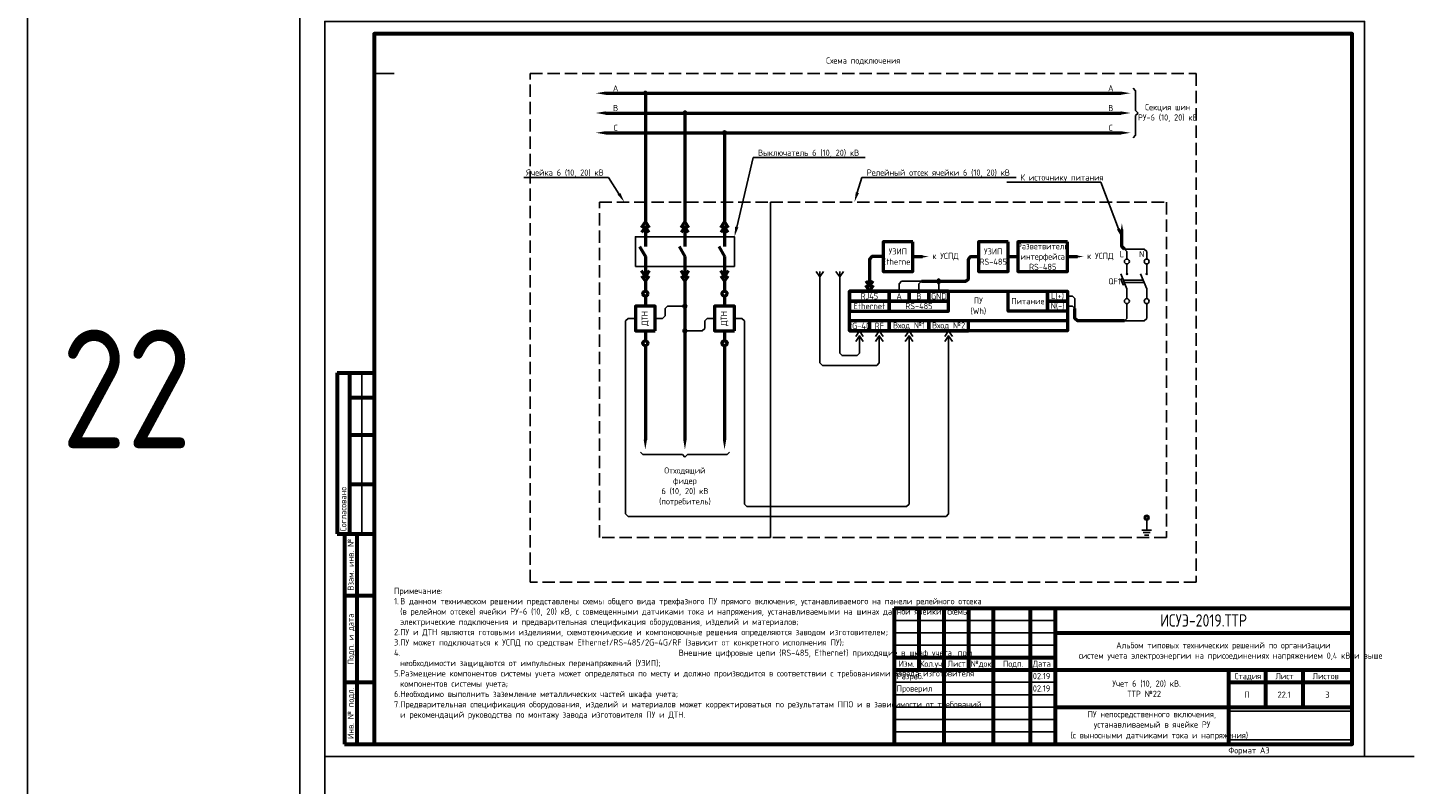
# Model space of a CAD drawing. Header units: millimetres. Extents: x -110 to 4101, y -10868 to 110.
# Tile 22 of 90: x -110 to 448, y -6975 to -6670. Entities that reach past the tile are written whole.
import ezdxf
from ezdxf import colors
from ezdxf.entities.mleader import LeaderData, LeaderLine
from ezdxf.enums import TextEntityAlignment as Align
from ezdxf.math import Vec2, Vec3

# ---------------------------------------------------------------- set-up
doc = ezdxf.new("R2010")
doc.units = ezdxf.units.MM
doc.linetypes.add('GOST2.303 4', pattern=[7, 5, -2, 0])
doc.layers.add('01.Вспомогательный_слой', color=1, linetype='Continuous', plot=False)
doc.layers.add('Формат', color=7, linetype='Continuous', lineweight=25)
doc.layers.add('Формат @ 1', color=7, linetype='Continuous', lineweight=25)
doc.styles.add('ЭП', font='GOST.TTF')
picture_1 = doc.add_image_def('image3.png', size_in_pixel=(587, 136))

# ---------------------------------------------------------------- blocks, each defined once
blk = doc.blocks.new('*U75')
at = {"layer": 'Формат', "color": 7, "linetype": 'Continuous', "lineweight": 60}
for p, q in [((-205, 150), (-190, 150)), ((-205, 150), (-205, 85)), ((-200, 150), (-200, 85)), ((-200, 140), (-190, 140)), ((-200, 125), (-190, 125)), ((-200, 105), (-190, 105)), ((-205, 85), (-197, 85)), ((-202, 85), (-190, 85)), ((-202, 85), (-202, 0)), ((-197, 85), (-197, 0)), ((-202, 60), (-190, 60)), ((20, 55), (205, 55)), ((20, 55), (20, 0)), ((30, 55), (30, 30)), ((40, 55), (40, 0)), ((50, 55), (50, 30)), ((60, 55), (60, 0)), ((75, 55), (75, 0)), ((85, 55), (85, 0)), ((85, 45), (205, 45)), ((20, 35), (85, 35)), ((20, 30), (205, 30)), ((155, 30), (155, 0)), ((170, 30), (170, 15)), ((185, 30), (185, 15)), ((-202, 25), (-190, 25)), ((155, 25), (205, 25)), ((85, 15), (205, 15)), ((-202, 0), (-190, 0))]:
    blk.add_line(p, q, dxfattribs=at)
at = {"layer": 'Формат', "color": 7, "linetype": 'Continuous', "lineweight": 25}
for p, q in [((-195, 150), (-195, 85)), ((20, 50), (85, 50)), ((20, 45), (85, 45)), ((20, 40), (85, 40)), ((20, 25), (85, 25)), ((20, 20), (85, 20)), ((20, 15), (85, 15)), ((20, 10), (85, 10)), ((20, 5), (85, 5))]:
    blk.add_line(p, q, dxfattribs=at)
blk.add_lwpolyline([(-210, -5), (210, -5), (210, 292), (-210, 292)], close=True, dxfattribs=at)
at = {"layer": 'Формат', "color": 7, "linetype": 'Continuous', "lineweight": 60}
blk.add_lwpolyline([(-190, 0), (205, 0), (205, 287), (-190, 287)], close=True, dxfattribs=at)
at = {"layer": 'Формат', "color": 7, "linetype": 'Continuous', "lineweight": 25, "style": 'ЭП'}
blk.add_text('Согласовано', height=2.5, rotation=90, dxfattribs=at).set_placement((-202.5, 86), align=Align.MIDDLE_LEFT)
for s, p in [('Взам. инв. №', (-199.5, 72.5)), ('Подп. и дата', (-199.5, 42.5)), ('Инв. № подл.', (-199.5, 12.5))]:
    blk.add_text(s, height=2.5, rotation=90, dxfattribs=at).set_placement(p, align=Align.MIDDLE_CENTER)
for s, p in [('Изм.', (21.81, 31.25)), ('Кол.уч.', (30.38, 31.25)), ('Лист', (41.54, 31.25)), ('№док.', (50.89, 31.24)), ('Подп.', (63.99, 31.25)), ('Дата', (75.95, 31.25)), ('Стадия', (157.47, 26.25)), ('Лист', (173.99, 26.25)), ('Листов', (188.99, 26.25))]:
    blk.add_text(s, height=2.5, dxfattribs=at).set_placement(p)
at = {"layer": 'Формат', "color": 7, "linetype": 'Continuous', "lineweight": 25, "style": 'ЭП', "flags": 8}
for tag, p in [('СОГЛ_ФИО_1', (-197.5, 106)), ('СОГЛ_ФИО_2', (-192.5, 106)), ('СОГЛ_ДОЛЖ_1', (-197.5, 86)), ('СОГЛ_ДОЛЖ_2', (-192.5, 86))]:
    blk.add_attdef(tag, text='', height=2.5, rotation=90, dxfattribs=at).set_placement(p, align=Align.MIDDLE_LEFT)
for tag, height, p in [('ОБОЗНАЧЕНИЕ', 5, (145, 50)), ('ОБЪЕКТ', 2.5, (145, 37.5)), ('НАИМЕНОВАНИЕ', 2.5, (120, 22.5)), ('Стадия', 2.5, (162.5, 20)), ('Лист', 2.5, (177.5, 20)), ('Листов', 2.5, (195, 20)), ('НАИМ_ИЗОБРАЖЕНИЙ', 2.5, (120, 7.5))]:
    blk.add_attdef(tag, text='', height=height, dxfattribs=at).set_placement(p, align=Align.MIDDLE_CENTER)
for tag, p in [('изм.№', (21, 37.5)), ('изм.уч.', (31, 37.5)), ('изм.лист', (41, 37.5)), ('изм.№_док.', (50.5, 37.5)), ('изм_дата', (76, 37.5)), ('Должн_1', (21, 27.5)), ('ФИО_1', (41, 27.5)), ('дата_1', (76, 27.5)), ('ДОЛЖН_2', (21, 22.5)), ('ФИО_2', (41, 22.5)), ('дата_2', (76, 22.5)), ('Должн_3', (21, 17.5)), ('ФИО_3', (41, 17.5)), ('дата_3', (76, 17.5)), ('ДОЛЖН_4', (21, 12.5)), ('ФИО_4', (41, 12.5)), ('дата_4', (76, 12.5)), ('ДОЛЖН_5', (21, 7.5)), ('ФИО_5', (41, 7.5)), ('дата_5', (76, 7.5)), ('ДОЛЖН_6', (21, 2.5)), ('ФИО_6', (41, 2.5)), ('дата_6', (76, 2.5)), ('ФОРМ.ЛИСТА', (155, -2.5))]:
    blk.add_attdef(tag, text='', height=2.5, dxfattribs=at).set_placement(p, align=Align.MIDDLE_LEFT)
blk.add_attdef('N_ИНВ', text='', height=2.5, rotation=90, dxfattribs=at).set_placement((-193.5, 12.5), align=Align.MIDDLE_CENTER)
at = {"ltscale": 0.2}
image = blk.add_image(picture_1, insert=(155, 1.71), size_in_units=(50, 11.58), dxfattribs=at)
image.dxf.flags = 7

msp = doc.modelspace()

# ---------------------------------------------------------------- hatches: boundary and pattern name
h = msp.add_hatch(color=256)
h.dxf.hatch_style = 1
edge = h.paths.add_edge_path()
edge.add_arc((139.5, -6696), 0.75, 0, 360)
h = msp.add_hatch(color=256)
h.dxf.hatch_style = 1
edge = h.paths.add_edge_path()
edge.add_arc((155.5, -6704), 0.75, 0, 360)
h = msp.add_hatch(color=256)
h.dxf.hatch_style = 1
edge = h.paths.add_edge_path()
edge.add_arc((171.5, -6712), 0.75, 0, 360)
h = msp.add_hatch(color=256)
h.dxf.hatch_style = 1
edge = h.paths.add_edge_path()
edge.add_arc((155.5, -6782), 0.75, 0, 360)
h = msp.add_hatch(color=256)
h.dxf.hatch_style = 1
edge = h.paths.add_edge_path()
edge.add_arc((155.5, -6792), 0.75, 0, 360)

# ---------------------------------------------------------------- linework, layer by layer
for p, q in [((337.5, -6703), (338.5, -6704)), ((337.5, -6705), (338.5, -6704)), ((154.5, -6842), (155.5, -6843)), ((156.5, -6842), (155.5, -6843))]:
    msp.add_line(p, q)
at = {"ltscale": 0.2}
for points in [[(-110, -10868), (2120, -10868), (2120, 110), (-110, 110)], [(135.5, -6766), (175.5, -6766), (175.5, -6754), (135.5, -6754)]]:
    msp.add_lwpolyline(points, close=True, dxfattribs=at)
at = {"lineweight": 50}
for points in [[(123.5, -6696), (331.5, -6696)], [(139.5, -6696), (139.5, -6696), (139.5, -6740), (139.5, -6748)], [(123.5, -6704), (331.5, -6704)], [(155.5, -6704), (155.5, -6704), (155.5, -6740), (155.5, -6748)], [(123.5, -6712), (331.5, -6712)], [(171.5, -6712), (171.5, -6712), (171.5, -6740), (171.5, -6748)], [(138, -6750.25), (139.5, -6748), (141, -6750.25)], [(154, -6750.25), (155.5, -6748), (157, -6750.25)], [(170, -6750.25), (171.5, -6748), (173, -6750.25)], [(141, -6752.25), (139.5, -6750), (138, -6752.25)], [(139.5, -6750), (139.5, -6758)], [(157, -6752.25), (155.5, -6750), (154, -6752.25)], [(155.5, -6750), (155.5, -6758)], [(173, -6752.25), (171.5, -6750), (170, -6752.25)], [(171.5, -6750), (171.5, -6758)], [(137.191, -6758), (139.5, -6762)], [(153.191, -6758), (155.5, -6762)], [(169.191, -6758), (171.5, -6762)], [(139.5, -6762), (139.5, -6770)], [(155.5, -6762), (155.5, -6770)], [(171.5, -6762), (171.5, -6770)], [(235.5, -6762), (231, -6762), (230, -6763), (230, -6774)], [(247.5, -6762), (251.5, -6762)], [(251, -6772), (259, -6772), (269, -6772), (270, -6771), (270, -6763), (271, -6762), (274, -6762)], [(286, -6762), (290, -6762)], [(310, -6762), (314, -6762)], [(141, -6767.75), (139.5, -6770), (138, -6767.75)], [(138, -6769.75), (139.5, -6772), (141, -6769.75)], [(157, -6767.75), (155.5, -6770), (154, -6767.75)], [(154, -6769.75), (155.5, -6772), (157, -6769.75)], [(173, -6767.75), (171.5, -6770), (170, -6767.75)], [(170, -6769.75), (171.5, -6772), (173, -6769.75)], [(139.5, -6772), (139.5, -6776)], [(155.5, -6772), (155.5, -6836)], [(171.5, -6772), (171.5, -6776)], [(228.5, -6771.75), (230, -6774), (231.5, -6771.75)], [(231.5, -6773.75), (230, -6776), (228.5, -6773.75)], [(139.5, -6778), (139.5, -6782)], [(171.5, -6778), (171.5, -6782)], [(139.5, -6792), (139.5, -6796)], [(171.5, -6792), (171.5, -6796)], [(139.5, -6798), (139.5, -6836)], [(171.5, -6798), (171.5, -6836)]]:
    msp.add_lwpolyline(points, dxfattribs=at)
for points in [[(336.5, -6694), (337.5, -6695), (337.5, -6703)], [(337.5, -6705), (337.5, -6713), (336.5, -6714)], [(208.5, -6768), (210, -6770.25), (211.5, -6768)], [(234, -6794), (234, -6805), (233, -6806), (211, -6806), (210, -6805), (210, -6768)], [(216.5, -6768), (218, -6770.25), (219.5, -6768)], [(226, -6794), (226, -6801), (225, -6802), (219, -6802), (218, -6801), (218, -6768)], [(333.646, -6768.646), (334.354, -6769.354)], [(334.354, -6768.646), (333.646, -6769.354)], [(341.646, -6768.646), (342.354, -6769.354)], [(342.354, -6768.646), (341.646, -6769.354)], [(135.5, -6787), (132.5, -6787), (131.5, -6788), (131.5, -6866), (132.5, -6867), (181.5, -6867)], [(175.5, -6787), (178.5, -6787), (179.5, -6788), (179.5, -6862), (180.5, -6863), (181.5, -6863)], [(224.5, -6794.25), (226, -6792), (227.5, -6794.25)], [(232.5, -6794.25), (234, -6792), (235.5, -6794.25)], [(244.5, -6794.25), (246, -6792), (247.5, -6794.25)], [(260.5, -6794.25), (262, -6792), (263.5, -6794.25)], [(262, -6794), (262, -6866), (261, -6867), (181.5, -6867)], [(181.5, -6863), (245, -6863), (246, -6862), (246, -6794)], [(227.5, -6796.25), (226, -6794), (224.5, -6796.25)], [(235.5, -6796.25), (234, -6794), (232.5, -6796.25)], [(247.5, -6796.25), (246, -6794), (244.5, -6796.25)], [(263.5, -6796.25), (262, -6794), (260.5, -6796.25)], [(154.5, -6842), (138.5, -6842), (137.5, -6841)], [(173.5, -6841), (172.5, -6842), (156.5, -6842)], [(341.717, -6867.5), (341.293, -6867.076), (341.576, -6866.793), (342, -6867.217)], [(342, -6867.783), (341.576, -6868.207), (341.293, -6867.924), (341.717, -6867.5)], [(342, -6867.217), (342.424, -6866.793), (342.707, -6867.076), (342.283, -6867.5)], [(342.283, -6867.5), (342.707, -6867.924), (342.424, -6868.207), (342, -6867.783)]]:
    msp.add_lwpolyline(points)
at = {"linetype": 'GOST2.303 4'}
for points in [[(121, -6740), (190, -6740), (190, -6875.5), (121, -6875.5)], [(190, -6740), (350, -6740), (350, -6875.5), (190, -6875.5)]]:
    msp.add_lwpolyline(points, close=True, dxfattribs=at)
at = {"lineweight": 50, "ltscale": 2}
for points in [[(333, -6759), (333, -6759), (332, -6758), (332, -6751)], [(333, -6788), (314, -6788), (313, -6787), (313, -6783)]]:
    msp.add_lwpolyline(points, dxfattribs=at)
for points in [[(247.5, -6756), (235.5, -6756), (235.5, -6768), (247.5, -6768)], [(286, -6756), (274, -6756), (274, -6768), (286, -6768)], [(310, -6756), (290, -6756), (290, -6768), (310, -6768)], [(222, -6776), (310, -6776), (310, -6788), (222, -6788)], [(222, -6776), (310, -6776), (310, -6792), (222, -6792)], [(238, -6776), (222, -6776), (222, -6780), (238, -6780)], [(246, -6776), (238, -6776), (238, -6780), (246, -6780)], [(254, -6776), (246, -6776), (246, -6780), (254, -6780)], [(262, -6776), (254, -6776), (254, -6780), (262, -6780)], [(286, -6776), (302, -6776), (302, -6784), (286, -6784)], [(302, -6776), (310, -6776), (310, -6780), (302, -6780)], [(238, -6780), (222, -6780), (222, -6784), (238, -6784)], [(262, -6780), (238, -6780), (238, -6784), (262, -6784)], [(302, -6780), (310, -6780), (310, -6784), (302, -6784)], [(230, -6788), (222, -6788), (222, -6792), (230, -6792)], [(238, -6788), (230, -6788), (230, -6792), (238, -6792)], [(254, -6788), (238, -6788), (238, -6792), (254, -6792)], [(270, -6788), (254, -6788), (254, -6792), (270, -6792)]]:
    msp.add_lwpolyline(points, close=True, dxfattribs=at)
at = {"ltscale": 0.2}
for points in [[(342, -6763), (342, -6760), (341, -6759), (333, -6759)], [(334, -6763), (334, -6760), (333, -6759), (333, -6759)], [(242, -6776), (242, -6773), (243, -6772), (251, -6772)], [(250, -6776), (250, -6773), (251, -6772), (252, -6772)], [(258, -6776), (258, -6773)], [(310, -6778), (312, -6778), (313, -6779), (313, -6783)], [(334, -6781), (334, -6787), (333, -6788), (332, -6788)], [(342, -6781), (342, -6787), (341, -6788), (333, -6788)], [(143.5, -6787), (146.5, -6787), (147.5, -6786), (147.5, -6783), (148.5, -6782), (155.5, -6782)], [(167.5, -6787), (164.5, -6787), (163.5, -6788), (163.5, -6791), (162.5, -6792), (155.5, -6792)], [(310, -6782), (312, -6782), (313, -6783), (313, -6784)]]:
    msp.add_lwpolyline(points, dxfattribs=at)
at = {"ltscale": 2}
for points in [[(331.515, -6769), (334, -6775)], [(334, -6765), (334, -6769)], [(339.515, -6769), (342, -6775)], [(342, -6765), (342, -6769)], [(332.55, -6771.5), (340.55, -6771.5)], [(332.964, -6772.5), (340.964, -6772.5)], [(334, -6779), (334, -6775)], [(342, -6779), (342, -6775)], [(342, -6868.5), (342, -6868.5), (342, -6872.5)], [(344, -6872.5), (340, -6872.5)], [(343.423, -6873.5), (340.577, -6873.5)], [(342.845, -6874.5), (341.155, -6874.5)]]:
    msp.add_lwpolyline(points, dxfattribs=at)
msp.add_lwpolyline([(332.298, -6770.891), (333.217, -6773.109), (332.477, -6773.415), (331.559, -6771.197)], close=True, dxfattribs=at)
at = {"lineweight": 50}
for points in [[(143.5, -6792), (143.5, -6782), (135.5, -6782), (135.5, -6792)], [(175.5, -6792), (175.5, -6782), (167.5, -6782), (167.5, -6792)]]:
    msp.add_lwpolyline(points, close=True, dxfattribs=at)
at = {"ltscale": 2}
for centre, radius in [((139.5, -6696), 0.75), ((155.5, -6704), 0.75), ((171.5, -6712), 0.75), ((334, -6764), 1), ((342, -6764), 1), ((155.5, -6782), 0.75), ((334, -6780), 1), ((342, -6780), 1), ((155.5, -6792), 0.75)]:
    msp.add_circle(centre, radius, dxfattribs=at)
at = {"lineweight": 50}
for centre in [(139.5, -6777), (171.5, -6777), (139.5, -6797), (171.5, -6797)]:
    msp.add_circle(centre, 1, dxfattribs=at)
msp.add_circle((342, -6867.5), 1)
at = {"ltscale": 0.2}
msp.add_ellipse((258, -6772), major_axis=(0, -1), ratio=0.5, dxfattribs=at)
for points in [[(123.5, -6695.333), (123.5, -6696.667), (119.5, -6696)], [(331.5, -6695.333), (331.5, -6696.667), (335.5, -6696)], [(123.5, -6703.333), (123.5, -6704.667), (119.5, -6704)], [(331.5, -6703.333), (331.5, -6704.667), (335.5, -6704)], [(123.5, -6711.333), (123.5, -6712.667), (119.5, -6712)], [(331.5, -6711.333), (331.5, -6712.667), (335.5, -6712)], [(331.583, -6751), (332.417, -6751), (332, -6748.5)], [(251.5, -6761.583), (251.5, -6762.417), (254, -6762)], [(314, -6761.583), (314, -6762.417), (316.5, -6762)], [(138.833, -6836), (140.167, -6836), (139.5, -6840)], [(154.833, -6836), (156.167, -6836), (155.5, -6840)], [(170.833, -6836), (172.167, -6836), (171.5, -6840)]]:
    msp.add_solid(points)
at = {"layer": '01.Вспомогательный_слой', "ltscale": 0.2}
msp.add_lwpolyline([(0, 0), (2040, 0), (2040, -10788), (0, -10788)], close=True, dxfattribs=at)
at = {"layer": '01.Вспомогательный_слой'}
for points in [[(30, -6672), (30, -6688), (38, -6688)], [(10, -6964), (10, -6984)], [(430, -6964), (450, -6964)]]:
    msp.add_lwpolyline(points, dxfattribs=at)
at = {"layer": '01.Вспомогательный_слой', "linetype": 'GOST2.303 4'}
msp.add_lwpolyline([(93, -6688), (362, -6688), (362, -6893.5), (93, -6893.5)], close=True, dxfattribs=at)

# ---------------------------------------------------------------- block references
at = {"layer": 'Формат @ 1', "ltscale": 0.7}
ref = msp.add_blockref('*U75', (220, -6959), dxfattribs=at)
ref.add_attrib('ОБОЗНАЧЕНИЕ', 'ИСУЭ-2019.ТТР', dxfattribs={"layer": 'Формат', "color": 7, "linetype": 'Continuous', "lineweight": 25, "height": 5, "style": 'ЭП', "flags": 8}).set_placement((365, -6909), align=Align.MIDDLE_CENTER)
ref.add_attrib('Стадия', 'П', dxfattribs={"layer": 'Формат', "color": 7, "linetype": 'Continuous', "lineweight": 25, "height": 2.5, "style": 'ЭП', "flags": 8}).set_placement((382.5, -6939), align=Align.MIDDLE_CENTER)
ref.add_attrib('Лист', '22.1', dxfattribs={"layer": 'Формат', "color": 7, "linetype": 'Continuous', "lineweight": 25, "height": 2.5, "style": 'ЭП', "flags": 8}).set_placement((397.5, -6939), align=Align.MIDDLE_CENTER)
ref.add_attrib('Листов', '3', dxfattribs={"layer": 'Формат', "color": 7, "linetype": 'Continuous', "lineweight": 25, "height": 2.5, "style": 'ЭП', "flags": 8}).set_placement((415, -6939), align=Align.MIDDLE_CENTER)
ref.add_attrib('ОБЪЕКТ_001', 'Альбом типовых технических решений по организации', (329.689, -6920.31), dxfattribs={"layer": 'Формат', "color": 7, "linetype": 'Continuous', "lineweight": 25, "height": 2.5, "style": 'ЭП', "flags": 8})
ref.add_attrib('НАИМЕНОВАНИЕ_001', 'Учет 6 (10, 20) кВ.', (328.125, -6935.756), dxfattribs={"layer": 'Формат', "color": 7, "linetype": 'Continuous', "lineweight": 25, "height": 2.5, "style": 'ЭП', "flags": 8})
ref.add_attrib('НАИМ_ИЗОБРАЖЕНИЙ_001', 'ПУ непосредственного включения,', (318.125, -6948.138), dxfattribs={"layer": 'Формат', "color": 7, "linetype": 'Continuous', "lineweight": 25, "height": 2.5, "style": 'ЭП', "flags": 8})
ref.add_attrib('Должн_1', 'Разраб.', dxfattribs={"layer": 'Формат', "color": 7, "linetype": 'Continuous', "lineweight": 25, "height": 2.5, "style": 'ЭП', "flags": 8}).set_placement((241, -6931.5), align=Align.MIDDLE_LEFT)
ref.add_attrib('ДОЛЖН_2', 'Проверил', dxfattribs={"layer": 'Формат', "color": 7, "linetype": 'Continuous', "lineweight": 25, "height": 2.5, "style": 'ЭП', "flags": 8}).set_placement((241, -6936.5), align=Align.MIDDLE_LEFT)
ref.add_attrib('дата_1', '02.19', dxfattribs={"layer": 'Формат', "color": 7, "linetype": 'Continuous', "lineweight": 25, "height": 2.5, "style": 'ЭП', "flags": 8}).set_placement((296, -6931.5), align=Align.MIDDLE_LEFT)
ref.add_attrib('дата_2', '02.19', dxfattribs={"layer": 'Формат', "color": 7, "linetype": 'Continuous', "lineweight": 25, "height": 2.5, "style": 'ЭП', "flags": 8}).set_placement((296, -6936.5), align=Align.MIDDLE_LEFT)
ref.add_attrib('ФОРМ.ЛИСТА', 'Формат А3', dxfattribs={"layer": 'Формат', "color": 7, "linetype": 'Continuous', "lineweight": 25, "height": 2.5, "style": 'ЭП', "flags": 8}).set_placement((375, -6961.5), align=Align.MIDDLE_LEFT)
ref.add_attrib('ОБЪЕКТ_002', 'систем учета электроэнергии на присоединениях напряжением 0,4 кВ и выше', (314.554, -6924.477), dxfattribs={"layer": 'Формат', "color": 7, "linetype": 'Continuous', "lineweight": 25, "height": 2.5, "style": 'ЭП'})
ref.add_attrib('НАИМЕНОВАНИЕ_002', 'ТТР №22', (334.189, -6939.923), dxfattribs={"layer": 'Формат', "color": 7, "linetype": 'Continuous', "lineweight": 25, "height": 2.5, "style": 'ЭП'})
ref.add_attrib('НАИМ_ИЗОБРАЖЕНИЙ_002', 'устанавливаемый в ячейке РУ', (320.624, -6952.304), dxfattribs={"layer": 'Формат', "color": 7, "linetype": 'Continuous', "lineweight": 25, "height": 2.5, "style": 'ЭП'})
ref.add_attrib('НАИМ_ИЗОБРАЖЕНИЙ_003', '(с выносными датчиками тока и напряжения)', (311.244, -6956.65), dxfattribs={"layer": 'Формат', "color": 7, "linetype": 'Continuous', "lineweight": 25, "height": 2.5, "style": 'ЭП'})

# ---------------------------------------------------------------- texts
at = {"char_height": 2.5, "style": 'ЭП'}
for s, insert, width, attachment_point in [('Схема подключения ', (227.5, -6683), 269, 5), ('A', (127.5, -6694), 4, 5), ('A', (327.5, -6694), 4, 5), ('B', (127.5, -6702), 4, 5), ('B', (327.5, -6702), 4, 5), ('Секция шин \\PРУ-6 (10, 20) кВ', (350.5, -6704), 24, 5), ('C', (127.5, -6710), 4, 5), ('C', (327.5, -6710), 4, 5), ('{\\C0;УЗИП \\PEthernet}', (241.5, -6762), 12, 5), ('{\\C0;УЗИП \\PRS-485}', (280, -6762), 12, 5), ('{\\C0;Разветвитель интерфейса \\PRS-485}', (300, -6762), 20, 5), ('к УСПД', (260.75, -6762), 13.5, 5), ('к УСПД', (323.25, -6762), 13.5, 5), ('L', (332, -6761), 4, 5), ('N', (340, -6761), 4, 5), ('QF1', (329.015, -6772), 8, 5), ('Ethernet', (230, -6782), 16, 5), ('RJ45', (230, -6778), 16, 5), ('A', (242, -6778), 8, 5), ('RS-485', (250, -6782), 24, 5), ('B', (250, -6778), 8, 5), ('GND', (258, -6778), 8, 5), ('ПУ \\P(Wh)', (274, -6782), 24, 5), ('Питание', (294, -6780), 16, 5), ('L(+)', (306, -6778), 8, 5), ('N(-)', (306, -6782), 8, 5), ('2G-4G', (226, -6790), 8, 5), ('RF', (234, -6790), 8, 5), ('Вход №1', (246, -6790), 16, 5), ('Вход №2', (262, -6790), 16, 5), ('Отходящий фидер \\P6 (10, 20) кВ\\P(потребитель)', (155.5, -6855), 18, 5), ('Примечание:\\P\\pi-2.5,l2.5,t2.5,115;1.^IВ данном техническом решении представлены схемы общего вида трехфазного ПУ прямого включения, устанавливаемого на панели релейного отсека (в релейном отсеке) ячейки РУ-6 (10, 20) кВ, с совмещенными датчиками тока и напряжения, устанавливаемыми на шинах данной ячейки, схемы электрические подключения и предварительная спецификация оборудования, изделий и материалов;\\P2.^IПУ и ДТН являются готовыми изделиями, схемотехнические и компоновочные решения определяются заводом изготовителем;\\P3.^IПУ может подключаться к УСПД по средствам Ethernet/RS-485/2G-4G/RF (зависит от конкретного исполнения ПУ);\\P4.^IВнешние цифровые цепи (RS-485, Ethernet) приходящие в шкаф учета, при необходимости защищаются от импульсных перенапряжений (УЗИП);\\P5.^IРазмещение компонентов системы учета может определяться по месту и должно производится в соответствии с требованиями завода изготовителя компонентов системы учета;\\P6.^IНеобходимо выполнить заземление металлических частей шкафа учета;\\P7.^IПредварительная спецификация оборудования, изделий и материалов может корректироваться по результатам ППО и в зависимости от требований и рекомендаций руководства по монтажу завода изготовителя ПУ и ДТН.', (38, -6949), 198, 7)]:
    msp.add_mtext(s, dxfattribs=dict(at, insert=insert, width=width, attachment_point=attachment_point))
at = {"color": 3, "insert": (-70, -6815.5), "char_height": 48, "width": 8, "attachment_point": 5, "style": 'ЭП'}
msp.add_mtext('22', dxfattribs=at)
at = {"char_height": 2.5, "width": 10, "attachment_point": 5, "rotation": 90, "style": 'ЭП'}
for insert in [(139.5, -6787), (171.5, -6787)]:
    msp.add_mtext('ДТН', dxfattribs=dict(at, insert=insert))

# ---------------------------------------------------------------- leaders
ml = msp.add_multileader_mtext('Standard')
ml.set_content('Выключатель 6 (10, 20) кВ', color=256, style='ЭП')
ml.set_leader_properties()
ml.build(insert=Vec2(0, 0))
ml.multileader.update_dxf_attribs({"text_left_attachment_type": 5, "text_right_attachment_type": 5, "dogleg_length": 0})
ctx = ml.context
ctx.base_point, ctx.char_height, ctx.plane_origin = Vec3(183.022, -6722), 2.5, Vec3(175.5, -6717.5)
ctx.left_attachment, ctx.right_attachment = 5, 5
notes = []
notes.append((ctx, [(0, (1, 1, 0), (183.022, -6722), (1, 0), 0, [(0, [(175.5, -6754)], 0, [])])]))
ctx.mtext.insert, ctx.mtext.flow_direction = Vec3(185.022, -6718.821), 5
ml = msp.add_multileader_mtext('Standard')
ml.set_content('Ячейка 6 (10, 20) кВ', color=256, style='ЭП')
ml.set_leader_properties()
ml.build(insert=Vec2(0, 0))
ml.multileader.update_dxf_attribs({"text_left_attachment_type": 5, "text_right_attachment_type": 5, "dogleg_length": 0})
ctx = ml.context
ctx.base_point, ctx.char_height, ctx.plane_origin = Vec3(95.479, -6730), 2.5, Vec3(167.5, -6725.5)
ctx.left_attachment, ctx.right_attachment, ctx.text_align_type = 5, 5, 2
notes.append((ctx, [(1, (1, 1, 0), (124.661, -6730), (-1, 0), 0, [(0, [(131, -6740)], 0, [])])]))
ctx.mtext.insert, ctx.mtext.alignment, ctx.mtext.flow_direction = Vec3(122.661, -6726.821), 3, 5
ml = msp.add_multileader_mtext('Standard')
ml.set_content('Ячейка 6 (10, 20) кВ', color=256, style='ЭП')
ml.set_leader_properties()
ml.build(insert=Vec2(0, 0))
ml.multileader.update_dxf_attribs({"text_left_attachment_type": 5, "text_right_attachment_type": 5, "dogleg_length": 0})
ctx = ml.context
ctx.base_point, ctx.char_height, ctx.plane_origin = Vec3(95.479, -6730), 2.5, Vec3(167.5, -6725.5)
ctx.left_attachment, ctx.right_attachment, ctx.text_align_type = 5, 5, 2
notes.append((ctx, [(1, (1, 1, 0), (124.661, -6730), (-1, 0), 0, [(0, [(131, -6740)], 0, [])])]))
ctx.mtext.insert, ctx.mtext.alignment, ctx.mtext.flow_direction = Vec3(122.661, -6726.821), 3, 5
ml = msp.add_multileader_mtext('Standard')
ml.set_content('Релейный отсек ячейки 6 (10, 20) кВ', color=256, style='ЭП')
ml.set_leader_properties()
ml.build(insert=Vec2(0, 0))
ml.multileader.update_dxf_attribs({"text_left_attachment_type": 5, "text_right_attachment_type": 5, "dogleg_length": 0})
ctx = ml.context
ctx.base_point, ctx.char_height, ctx.plane_origin = Vec3(226.925, -6730), 2.5, Vec3(195.403, -6725.5)
ctx.left_attachment, ctx.right_attachment = 5, 5
notes.append((ctx, [(0, (1, 1, 0), (226.925, -6730), (1, 0), 0, [(0, [(224, -6740)], 0, [])])]))
ctx.mtext.insert, ctx.mtext.flow_direction = Vec3(228.925, -6726.821), 5
ml = msp.add_multileader_mtext('Standard')
ml.set_content('К источнику питания', color=256, style='ЭП')
ml.set_leader_properties()
ml.build(insert=Vec2(0, 0))
ml.multileader.update_dxf_attribs({"text_left_attachment_type": 5, "text_right_attachment_type": 5, "dogleg_length": 0})
ctx = ml.context
ctx.base_point, ctx.char_height, ctx.plane_origin = Vec3(292.125, -6732), 2.5, Vec3(294.478, -6687.5)
ctx.left_attachment, ctx.right_attachment, ctx.text_align_type = 5, 5, 1
notes.append((ctx, [(1, (1, 1, 0), (323.445, -6732), (-1, 0), 0, [(0, [(332, -6754.5)], 0, [])])]))
ctx.mtext.insert, ctx.mtext.alignment, ctx.mtext.flow_direction = Vec3(307.785, -6728.788), 2, 5
for ctx, leaders in notes:
    for number, flags, end, landing, length, lines in leaders:
        leader = LeaderData()
        leader.index, (leader.has_last_leader_line, leader.has_dogleg_vector, leader.attachment_direction) = number, flags
        leader.last_leader_point, leader.dogleg_vector, leader.dogleg_length = Vec3(end), Vec3(landing), length
        for number, points, colour, breaks in lines:
            line = LeaderLine()
            line.index, line.vertices, line.color, line.breaks = number, Vec3.list(points), colors.encode_raw_color(colour), breaks
            leader.lines.append(line)
        ctx.leaders.append(leader)

doc.saveas('drawing.dxf')
